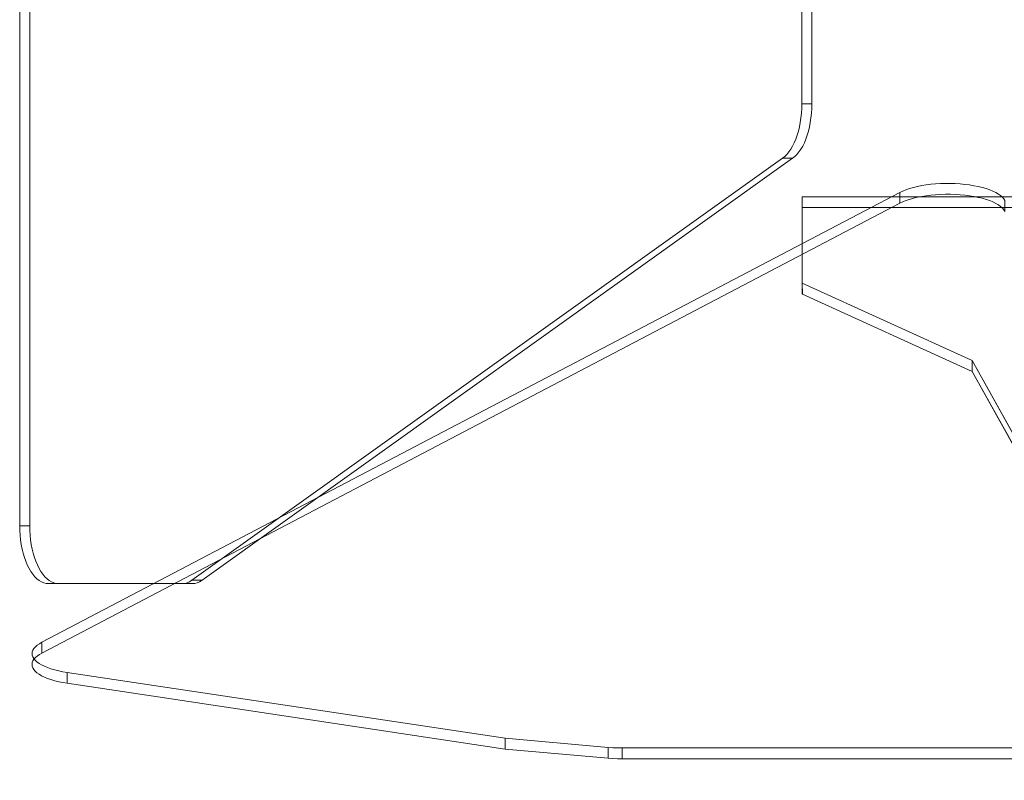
# Model space of a CAD drawing. Header units: millimetres. Extents: x -174 to 174, y -184 to 184.
# Tile 1 of 35: x -174 to -89, y -184 to -119. Entities that reach past the tile are written whole.
import ezdxf

# ---------------------------------------------------------------- set-up
doc = ezdxf.new("R2010")
doc.units = ezdxf.units.MM
doc.header["$LTSCALE"] = 5.08
doc.layers.add('Lighting-LED', color=7, linetype='Continuous', lineweight=5, true_color=0x000000)

# ---------------------------------------------------------------- blocks, each defined once
blk = doc.blocks.new('Group-1')
at = {"layer": 'Lighting-LED', "color": 18, "linetype": 'Continuous', "lineweight": 5}
for points, invisible_edges in [([(-5254.737, -897.549, -460.895), (-5203.672, -861.075, -372.449), (-5256.611, -562.84, -464.14), (-5269.635, -567.845, -486.699)], 14), ([(-5268.769, -567.845, -487.199), (-5255.745, -562.84, -464.64), (-5202.806, -861.075, -372.949), (-5253.871, -897.549, -461.395)], 11), ([(-5256.193, -562.911, -463.416), (-5256.401, -562.858, -463.777), (-5256.611, -562.84, -464.14), (-5203.672, -861.075, -372.449)], 12), ([(-5203.672, -861.075, -372.449), (-5255.786, -563.12, -462.712), (-5255.987, -562.998, -463.061), (-5256.193, -562.911, -463.416)], 9), ([(-5203.672, -861.075, -372.449), (-5203.689, -599.484, -372.478), (-5255.786, -563.12, -462.712)], 9), ([(-5202.806, -861.075, -372.949), (-5255.745, -562.84, -464.64), (-5255.535, -562.858, -464.277), (-5255.327, -562.911, -463.916)], 9), ([(-5255.327, -562.911, -463.916), (-5255.121, -562.998, -463.561), (-5254.92, -563.12, -463.212), (-5202.806, -861.075, -372.949)], 12), ([(-5254.92, -563.12, -463.212), (-5202.823, -599.484, -372.978), (-5202.806, -861.075, -372.949)], 10), ([(-5269.635, -567.845, -486.699), (-5269.635, -892.84, -486.699), (-5254.737, -897.549, -460.895)], 10), ([(-5253.871, -897.549, -461.395), (-5268.769, -892.84, -487.199), (-5268.769, -567.845, -487.199)], 9), ([(-5203.689, -599.484, -372.478), (-5203.672, -861.075, -372.449), (-5202.013, -856.367, -369.575), (-5202.013, -604.205, -369.575)], 11), ([(-5201.147, -604.205, -370.075), (-5201.147, -856.367, -370.075), (-5202.806, -861.075, -372.949), (-5202.823, -599.484, -372.978)], 14), ([(-5202.022, -856.776, -369.589), (-5202.013, -856.367, -369.575), (-5203.672, -861.075, -372.449)], 10), ([(-5202.806, -861.075, -372.949), (-5201.147, -856.367, -370.075), (-5201.156, -856.776, -370.089)], 9), ([(-5201.147, -856.367, -370.075), (-5202.013, -856.367, -369.575), (-5202.022, -856.776, -369.589), (-5201.156, -856.776, -370.089)], 4), ([(-5202.088, -857.582, -369.705), (-5202.047, -857.182, -369.633), (-5202.022, -856.776, -369.589), (-5203.672, -861.075, -372.449)], 12), ([(-5202.806, -861.075, -372.949), (-5201.156, -856.776, -370.089), (-5201.181, -857.182, -370.133), (-5201.222, -857.582, -370.205)], 9), ([(-5201.181, -857.182, -370.133), (-5202.047, -857.182, -369.633), (-5202.088, -857.582, -369.705), (-5201.222, -857.582, -370.205)], 5), ([(-5201.156, -856.776, -370.089), (-5202.022, -856.776, -369.589), (-5202.047, -857.182, -369.633), (-5201.181, -857.182, -370.133)], 5), ([(-5202.22, -858.356, -369.932), (-5202.146, -857.975, -369.805), (-5202.088, -857.582, -369.705), (-5203.672, -861.075, -372.449)], 12), ([(-5201.222, -857.582, -370.205), (-5201.28, -857.975, -370.305), (-5202.806, -861.075, -372.949)], 10), ([(-5202.806, -861.075, -372.949), (-5201.28, -857.975, -370.305), (-5201.354, -858.356, -370.432)], 9), ([(-5201.28, -857.975, -370.305), (-5202.146, -857.975, -369.805), (-5202.22, -858.356, -369.932), (-5201.354, -858.356, -370.432)], 5), ([(-5201.222, -857.582, -370.205), (-5202.088, -857.582, -369.705), (-5202.146, -857.975, -369.805), (-5201.28, -857.975, -370.305)], 5), ([(-5202.22, -858.356, -369.932), (-5203.672, -861.075, -372.449), (-5203.483, -860.922, -372.12)], 9), ([(-5202.412, -859.077, -370.266), (-5202.309, -858.725, -370.087), (-5202.22, -858.356, -369.932), (-5203.483, -860.922, -372.12)], 12), ([(-5202.806, -861.075, -372.949), (-5201.354, -858.356, -370.432), (-5201.443, -858.725, -370.587), (-5201.546, -859.077, -370.766)], 9), ([(-5201.443, -858.725, -370.587), (-5202.309, -858.725, -370.087), (-5202.412, -859.077, -370.266), (-5201.546, -859.077, -370.766)], 5), ([(-5201.354, -858.356, -370.432), (-5202.22, -858.356, -369.932), (-5202.309, -858.725, -370.087), (-5201.443, -858.725, -370.587)], 5), ([(-5203.483, -860.922, -372.12), (-5202.661, -859.726, -370.698), (-5202.53, -859.412, -370.471), (-5202.412, -859.077, -370.266)], 9), ([(-5202.661, -859.726, -370.698), (-5203.483, -860.922, -372.12), (-5203.3, -860.738, -371.804), (-5203.125, -860.525, -371.501)], 9), ([(-5203.125, -860.525, -371.501), (-5202.96, -860.285, -371.215), (-5202.805, -860.017, -370.946), (-5202.661, -859.726, -370.698)], 8), ([(-5201.546, -859.077, -370.766), (-5201.664, -859.412, -370.971), (-5202.806, -861.075, -372.949)], 10), ([(-5202.617, -860.922, -372.62), (-5202.806, -861.075, -372.949), (-5201.664, -859.412, -370.971)], 10), ([(-5201.795, -859.726, -371.198), (-5202.661, -859.726, -370.698), (-5202.805, -860.017, -370.946), (-5201.939, -860.017, -371.446)], 5), ([(-5201.664, -859.412, -370.971), (-5202.53, -859.412, -370.471), (-5202.661, -859.726, -370.698), (-5201.795, -859.726, -371.198)], 5), ([(-5202.259, -860.525, -372.001), (-5202.434, -860.738, -372.304), (-5202.617, -860.922, -372.62), (-5201.664, -859.412, -370.971)], 12), ([(-5201.546, -859.077, -370.766), (-5202.412, -859.077, -370.266), (-5202.53, -859.412, -370.471), (-5201.664, -859.412, -370.971)], 5), ([(-5202.094, -860.285, -371.715), (-5202.259, -860.525, -372.001), (-5201.664, -859.412, -370.971)], 10), ([(-5201.664, -859.412, -370.971), (-5201.795, -859.726, -371.198), (-5201.939, -860.017, -371.446), (-5202.094, -860.285, -371.715)], 8), ([(-5202.259, -860.525, -372.001), (-5203.125, -860.525, -371.501), (-5203.3, -860.738, -371.804), (-5202.434, -860.738, -372.304)], 5), ([(-5202.094, -860.285, -371.715), (-5202.96, -860.285, -371.215), (-5203.125, -860.525, -371.501), (-5202.259, -860.525, -372.001)], 5), ([(-5201.939, -860.017, -371.446), (-5202.805, -860.017, -370.946), (-5202.96, -860.285, -371.215), (-5202.094, -860.285, -371.715)], 5), ([(-5202.617, -860.922, -372.62), (-5203.483, -860.922, -372.12), (-5203.672, -861.075, -372.449), (-5202.806, -861.075, -372.949)], 1), ([(-5202.434, -860.738, -372.304), (-5203.3, -860.738, -371.804), (-5203.483, -860.922, -372.12), (-5202.617, -860.922, -372.62)], 5), ([(-5267.712, -902.906, -470.174), (-5193.542, -864.025, -367.315), (-5265.521, -905.522, -477.094)], 10), ([(-5218.744, -911.991, -494.209), (-5227.665, -911.203, -492.125), (-5265.521, -905.522, -477.094), (-5193.542, -864.025, -367.315)], 12), ([(-5190.022, -863.26, -365.29), (-5189.597, -863.247, -365.258), (-5189.171, -863.248, -365.259), (-5218.744, -911.991, -494.209)], 12), ([(-5189.171, -863.248, -365.259), (-5188.747, -863.261, -365.293), (-5188.327, -863.287, -365.362), (-5218.744, -911.991, -494.209)], 12), ([(-5218.744, -911.991, -494.209), (-5190.441, -863.285, -365.357), (-5190.022, -863.26, -365.29)], 9), ([(-5191.256, -863.373, -365.589), (-5190.854, -863.323, -365.457), (-5190.441, -863.285, -365.357), (-5218.744, -911.991, -494.209)], 12), ([(-5188.327, -863.287, -365.362), (-5187.915, -863.325, -365.464), (-5187.514, -863.376, -365.598), (-5218.744, -911.991, -494.209)], 12), ([(-5218.744, -911.991, -494.209), (-5192.016, -863.508, -365.947), (-5191.644, -863.435, -365.753), (-5191.256, -863.373, -365.589)], 9), ([(-5217.94, -912.038, -494.333), (-5218.345, -912.02, -494.287), (-5218.744, -911.991, -494.209), (-5187.514, -863.376, -365.598)], 12), ([(-5192.7, -863.687, -366.42), (-5192.369, -863.592, -366.17), (-5192.016, -863.508, -365.947), (-5218.744, -911.991, -494.209)], 12), ([(-5218.744, -911.991, -494.209), (-5193.008, -863.791, -366.696), (-5192.7, -863.687, -366.42)], 9), ([(-5193.289, -863.904, -366.995), (-5193.008, -863.791, -366.696), (-5218.744, -911.991, -494.209)], 10), ([(-5193.542, -864.025, -367.315), (-5193.289, -863.904, -366.995), (-5218.744, -911.991, -494.209)], 10), ([(-5187.514, -863.376, -365.598), (-5217.533, -912.044, -494.349), (-5217.94, -912.038, -494.333)], 9), ([(-5217.533, -912.044, -494.349), (-5187.514, -863.376, -365.598), (-5187.127, -863.439, -365.764), (-5186.756, -863.513, -365.959)], 9), ([(-5217.533, -912.044, -494.349), (-5186.756, -863.513, -365.959), (-5186.404, -863.598, -366.184), (-5186.074, -863.693, -366.436)], 9), ([(-5186.074, -863.693, -366.436), (-5185.768, -863.798, -366.713), (-5217.533, -912.044, -494.349)], 10), ([(-5185.768, -863.798, -366.713), (-5185.489, -863.911, -367.014), (-5217.533, -912.044, -494.349)], 10), ([(-5217.533, -912.044, -494.349), (-5185.489, -863.911, -367.014), (-5185.237, -864.033, -367.335), (-5185.016, -864.162, -367.676)], 9), ([(-5193.542, -864.025, -367.315), (-5193.542, -864.961, -366.962), (-5193.289, -864.839, -366.641), (-5193.289, -863.904, -366.995)], 4), ([(-5193.289, -863.904, -366.995), (-5193.289, -864.839, -366.641), (-5193.008, -864.726, -366.342), (-5193.008, -863.791, -366.696)], 5), ([(-5193.008, -863.791, -366.696), (-5193.008, -864.726, -366.342), (-5192.7, -864.622, -366.066), (-5192.7, -863.687, -366.42)], 5), ([(-5192.7, -863.687, -366.42), (-5192.7, -864.622, -366.066), (-5192.369, -864.528, -365.816), (-5192.369, -863.592, -366.17)], 5), ([(-5192.369, -863.592, -366.17), (-5192.369, -864.528, -365.816), (-5192.016, -864.443, -365.593), (-5192.016, -863.508, -365.947)], 5), ([(-5192.016, -863.508, -365.947), (-5192.016, -864.443, -365.593), (-5191.644, -864.37, -365.399), (-5191.644, -863.435, -365.753)], 5), ([(-5191.644, -863.435, -365.753), (-5191.644, -864.37, -365.399), (-5191.256, -864.308, -365.235), (-5191.256, -863.373, -365.589)], 5), ([(-5191.256, -863.373, -365.589), (-5191.256, -864.308, -365.235), (-5190.854, -864.258, -365.103), (-5190.854, -863.323, -365.457)], 5), ([(-5190.854, -863.323, -365.457), (-5190.854, -864.258, -365.103), (-5190.441, -864.22, -365.003), (-5190.441, -863.285, -365.357)], 5), ([(-5190.441, -863.285, -365.357), (-5190.441, -864.22, -365.003), (-5190.022, -864.195, -364.937), (-5190.022, -863.26, -365.29)], 5), ([(-5190.022, -863.26, -365.29), (-5190.022, -864.195, -364.937), (-5189.597, -864.183, -364.904), (-5189.597, -863.247, -365.258)], 5), ([(-5189.597, -863.247, -365.258), (-5189.597, -864.183, -364.904), (-5189.171, -864.183, -364.905), (-5189.171, -863.248, -365.259)], 5), ([(-5189.171, -863.248, -365.259), (-5189.171, -864.183, -364.905), (-5188.747, -864.196, -364.94), (-5188.747, -863.261, -365.293)], 5), ([(-5188.747, -863.261, -365.293), (-5188.747, -864.196, -364.94), (-5188.327, -864.222, -365.008), (-5188.327, -863.287, -365.362)], 5), ([(-5188.327, -863.287, -365.362), (-5188.327, -864.222, -365.008), (-5187.915, -864.261, -365.11), (-5187.915, -863.325, -365.464)], 5), ([(-5187.915, -863.325, -365.464), (-5187.915, -864.261, -365.11), (-5187.514, -864.311, -365.244), (-5187.514, -863.376, -365.598)], 5), ([(-5187.514, -863.376, -365.598), (-5187.514, -864.311, -365.244), (-5187.127, -864.374, -365.41), (-5187.127, -863.439, -365.764)], 5), ([(-5187.127, -863.439, -365.764), (-5187.127, -864.374, -365.41), (-5186.756, -864.448, -365.606), (-5186.756, -863.513, -365.959)], 5), ([(-5186.756, -863.513, -365.959), (-5186.756, -864.448, -365.606), (-5186.404, -864.533, -365.83), (-5186.404, -863.598, -366.184)], 5), ([(-5186.404, -863.598, -366.184), (-5186.404, -864.533, -365.83), (-5186.074, -864.628, -366.082), (-5186.074, -863.693, -366.436)], 5), ([(-5186.074, -863.693, -366.436), (-5186.074, -864.628, -366.082), (-5185.768, -864.733, -366.36), (-5185.768, -863.798, -366.713)], 5), ([(-5185.768, -863.798, -366.713), (-5185.768, -864.733, -366.36), (-5185.489, -864.847, -366.66), (-5185.489, -863.911, -367.014)], 5), ([(-5185.489, -863.911, -367.014), (-5185.489, -864.847, -366.66), (-5185.237, -864.968, -366.982), (-5185.237, -864.033, -367.335)], 5), ([(-5185.237, -864.033, -367.335), (-5185.237, -864.968, -366.982), (-5185.016, -865.097, -367.322), (-5185.016, -864.162, -367.676)], 5), ([(-5218.744, -912.926, -493.856), (-5189.171, -864.183, -364.905), (-5189.597, -864.183, -364.904), (-5190.022, -864.195, -364.937)], 9), ([(-5218.744, -912.926, -493.856), (-5188.327, -864.222, -365.008), (-5188.747, -864.196, -364.94), (-5189.171, -864.183, -364.905)], 9), ([(-5190.022, -864.195, -364.937), (-5190.441, -864.22, -365.003), (-5218.744, -912.926, -493.856)], 10), ([(-5218.744, -912.926, -493.856), (-5190.441, -864.22, -365.003), (-5190.854, -864.258, -365.103), (-5191.256, -864.308, -365.235)], 9), ([(-5218.744, -912.926, -493.856), (-5187.514, -864.311, -365.244), (-5187.915, -864.261, -365.11), (-5188.327, -864.222, -365.008)], 9), ([(-5191.256, -864.308, -365.235), (-5191.644, -864.37, -365.399), (-5192.016, -864.443, -365.593), (-5218.744, -912.926, -493.856)], 12), ([(-5187.514, -864.311, -365.244), (-5218.744, -912.926, -493.856), (-5218.345, -912.956, -493.933), (-5217.94, -912.973, -493.98)], 9), ([(-5218.744, -912.926, -493.856), (-5192.016, -864.443, -365.593), (-5192.369, -864.528, -365.816), (-5192.7, -864.622, -366.066)], 9), ([(-5192.7, -864.622, -366.066), (-5193.008, -864.726, -366.342), (-5218.744, -912.926, -493.856)], 10), ([(-5218.744, -912.926, -493.856), (-5193.008, -864.726, -366.342), (-5193.289, -864.839, -366.641)], 9), ([(-5218.744, -912.926, -493.856), (-5193.289, -864.839, -366.641), (-5193.542, -864.961, -366.962)], 9), ([(-5217.94, -912.973, -493.98), (-5217.533, -912.979, -493.995), (-5187.514, -864.311, -365.244)], 10), ([(-5217.533, -912.044, -494.349), (-5185.016, -864.162, -367.676), (-5184.827, -864.296, -368.033)], 9), ([(-5184.827, -864.296, -368.033), (-5184.671, -864.437, -368.404), (-5184.549, -864.581, -368.785), (-5217.533, -912.044, -494.349)], 12), ([(-5186.756, -864.448, -365.606), (-5187.127, -864.374, -365.41), (-5187.514, -864.311, -365.244), (-5217.533, -912.979, -493.995)], 12), ([(-5186.074, -864.628, -366.082), (-5186.404, -864.533, -365.83), (-5186.756, -864.448, -365.606), (-5217.533, -912.979, -493.995)], 12), ([(-5184.549, -864.581, -368.785), (-5184.463, -864.728, -369.176), (-5168.383, -912.044, -494.349), (-5217.533, -912.044, -494.349)], 10), ([(-5217.533, -912.979, -493.995), (-5185.768, -864.733, -366.36), (-5186.074, -864.628, -366.082)], 9), ([(-5217.533, -912.979, -493.995), (-5185.489, -864.847, -366.66), (-5185.768, -864.733, -366.36)], 9), ([(-5185.016, -865.097, -367.322), (-5185.237, -864.968, -366.982), (-5185.489, -864.847, -366.66), (-5217.533, -912.979, -493.995)], 12), ([(-4988.981, -871.88, -382.061), (-5201.968, -871.88, -382.061), (-5201.975, -864.404, -362.282), (-4988.975, -864.404, -362.282)], 11), ([(-5201.968, -871.88, -382.061), (-5201.975, -871.88, -382.061), (-5201.975, -864.404, -362.282)], 8), ([(-5185.016, -864.162, -367.676), (-5185.016, -865.097, -367.322), (-5184.827, -865.232, -367.679), (-5184.827, -864.296, -368.033)], 5), ([(-5184.827, -864.296, -368.033), (-5184.827, -865.232, -367.679), (-5184.671, -865.372, -368.05), (-5184.671, -864.437, -368.404)], 5), ([(-5184.671, -864.437, -368.404), (-5184.671, -865.372, -368.05), (-5184.549, -865.516, -368.432), (-5184.549, -864.581, -368.785)], 5), ([(-5184.549, -864.581, -368.785), (-5184.549, -865.516, -368.432), (-5184.463, -865.664, -368.822), (-5184.463, -864.728, -369.176)], 1), ([(-5265.521, -906.457, -476.741), (-5193.542, -864.961, -366.962), (-5267.712, -903.841, -469.82)], 9), ([(-5193.542, -864.961, -366.962), (-5265.521, -906.457, -476.741), (-5227.665, -912.139, -491.772), (-5218.744, -912.926, -493.856)], 9), ([(-5184.827, -865.232, -367.679), (-5185.016, -865.097, -367.322), (-5217.533, -912.979, -493.995)], 10), ([(-5217.533, -912.979, -493.995), (-5184.549, -865.516, -368.432), (-5184.671, -865.372, -368.05), (-5184.827, -865.232, -367.679)], 9), ([(-5217.533, -912.979, -493.995), (-5168.383, -912.979, -493.995), (-5184.463, -865.664, -368.822), (-5184.549, -865.516, -368.432)], 10), ([(-5201.975, -865.339, -361.929), (-5201.975, -872.815, -381.707), (-5201.962, -872.815, -381.707)], 8), ([(-5201.962, -872.815, -381.707), (-4988.987, -872.815, -381.707), (-4988.975, -865.339, -361.929), (-5201.975, -865.339, -361.929)], 11), ([(-4988.981, -871.88, -382.061), (-5187.281, -878.559, -399.731), (-5201.968, -871.88, -382.061)], 9), ([(-4988.981, -871.88, -382.061), (-5168.375, -912.479, -489.466), (-5187.281, -878.559, -399.731)], 9), ([(-5201.962, -872.815, -381.707), (-5003.675, -879.495, -399.377), (-4988.987, -872.815, -381.707)], 9), ([(-5201.962, -872.815, -381.707), (-5022.99, -913.846, -490.253), (-5022.819, -913.706, -489.885)], 9), ([(-5201.962, -872.815, -381.707), (-5022.581, -913.415, -489.112), (-5003.675, -879.495, -399.377)], 9), ([(-5201.962, -872.815, -381.707), (-5023.697, -914.226, -491.259), (-5023.431, -914.107, -490.943)], 9), ([(-5022.819, -913.706, -489.885), (-5022.682, -913.562, -489.503), (-5022.581, -913.415, -489.112), (-5201.962, -872.815, -381.707)], 12), ([(-5201.962, -872.815, -381.707), (-5024.655, -914.53, -492.063), (-5024.311, -914.438, -491.821)], 9), ([(-5023.431, -914.107, -490.943), (-5023.194, -913.98, -490.607), (-5022.99, -913.846, -490.253), (-5201.962, -872.815, -381.707)], 12), ([(-5201.962, -872.815, -381.707), (-5027.057, -914.834, -492.868), (-5026.631, -914.815, -492.816)], 9), ([(-5201.962, -872.815, -381.707), (-5025.8, -914.737, -492.611), (-5025.402, -914.68, -492.459)], 9), ([(-5024.311, -914.438, -491.821), (-5023.991, -914.337, -491.552), (-5023.697, -914.226, -491.259), (-5201.962, -872.815, -381.707)], 12), ([(-5201.962, -872.815, -381.707), (-5027.486, -914.841, -492.885), (-5027.057, -914.834, -492.868)], 9), ([(-5025.402, -914.68, -492.459), (-5025.019, -914.61, -492.276), (-5024.655, -914.53, -492.063), (-5201.962, -872.815, -381.707)], 12), ([(-5027.486, -914.841, -492.885), (-5201.962, -872.815, -381.707), (-5187.275, -879.495, -399.377)], 9), ([(-5026.631, -914.815, -492.816), (-5026.21, -914.782, -492.73), (-5025.8, -914.737, -492.611), (-5201.962, -872.815, -381.707)], 12), ([(-5163.463, -914.841, -492.885), (-5187.275, -879.495, -399.377), (-5168.369, -913.415, -489.112)], 9), ([(-5163.463, -914.841, -492.885), (-5027.486, -914.841, -492.885), (-5187.275, -879.495, -399.377)], 10), ([(-5268.76, -893.253, -487.184), (-5269.626, -893.253, -486.684), (-5269.635, -892.84, -486.699), (-5268.769, -892.84, -487.199)], 1), ([(-5269.635, -892.84, -486.699), (-5255.363, -897.822, -461.98), (-5255.151, -897.767, -461.612)], 9), ([(-5269.635, -892.84, -486.699), (-5255.578, -897.84, -462.351), (-5255.363, -897.822, -461.98)], 9), ([(-5269.635, -892.84, -486.699), (-5267.135, -897.84, -482.369), (-5255.578, -897.84, -462.351)], 9), ([(-5267.135, -897.84, -482.369), (-5269.635, -892.84, -486.699), (-5269.626, -893.253, -486.684), (-5269.601, -893.663, -486.64)], 9), ([(-5255.151, -897.767, -461.612), (-5254.942, -897.676, -461.249), (-5254.737, -897.549, -460.895), (-5269.635, -892.84, -486.699)], 12), ([(-5268.769, -892.84, -487.199), (-5253.871, -897.549, -461.395), (-5254.076, -897.676, -461.749), (-5254.285, -897.767, -462.112)], 9), ([(-5254.285, -897.767, -462.112), (-5254.497, -897.822, -462.48), (-5254.712, -897.84, -462.851), (-5268.769, -892.84, -487.199)], 12), ([(-5254.712, -897.84, -462.851), (-5266.269, -897.84, -482.869), (-5268.769, -892.84, -487.199)], 10), ([(-5268.735, -893.663, -487.14), (-5268.76, -893.253, -487.184), (-5268.769, -892.84, -487.199), (-5266.269, -897.84, -482.869)], 12), ([(-5268.735, -893.663, -487.14), (-5269.601, -893.663, -486.64), (-5269.626, -893.253, -486.684), (-5268.76, -893.253, -487.184)], 5), ([(-5268.692, -894.068, -487.067), (-5269.558, -894.068, -486.567), (-5269.601, -893.663, -486.64), (-5268.735, -893.663, -487.14)], 5), ([(-5267.135, -897.84, -482.369), (-5269.601, -893.663, -486.64), (-5269.558, -894.068, -486.567), (-5269.5, -894.464, -486.465)], 9), ([(-5266.269, -897.84, -482.869), (-5268.633, -894.464, -486.965), (-5268.692, -894.068, -487.067), (-5268.735, -893.663, -487.14)], 9), ([(-5268.633, -894.464, -486.965), (-5269.5, -894.464, -486.465), (-5269.558, -894.068, -486.567), (-5268.692, -894.068, -487.067)], 5), ([(-5268.558, -894.849, -486.835), (-5269.424, -894.849, -486.335), (-5269.5, -894.464, -486.465), (-5268.633, -894.464, -486.965)], 5), ([(-5269.5, -894.464, -486.465), (-5268.139, -897.419, -484.108), (-5267.947, -897.569, -483.775)], 9), ([(-5269.5, -894.464, -486.465), (-5269.424, -894.849, -486.335), (-5269.334, -895.22, -486.177)], 8), ([(-5267.947, -897.569, -483.775), (-5267.749, -897.687, -483.432), (-5267.546, -897.772, -483.082), (-5269.5, -894.464, -486.465)], 12), ([(-5269.5, -894.464, -486.465), (-5268.974, -896.227, -485.555), (-5268.828, -896.519, -485.302), (-5268.671, -896.786, -485.029)], 9), ([(-5269.334, -895.22, -486.177), (-5269.228, -895.575, -485.994), (-5269.108, -895.911, -485.786), (-5269.5, -894.464, -486.465)], 12), ([(-5269.5, -894.464, -486.465), (-5268.502, -897.026, -484.737), (-5268.325, -897.238, -484.43), (-5268.139, -897.419, -484.108)], 9), ([(-5269.108, -895.911, -485.786), (-5268.974, -896.227, -485.555), (-5269.5, -894.464, -486.465)], 10), ([(-5268.671, -896.786, -485.029), (-5268.502, -897.026, -484.737), (-5269.5, -894.464, -486.465)], 10), ([(-5267.546, -897.772, -483.082), (-5267.341, -897.823, -482.727), (-5267.135, -897.84, -482.369), (-5269.5, -894.464, -486.465)], 12), ([(-5268.468, -895.22, -486.677), (-5268.558, -894.849, -486.835), (-5268.633, -894.464, -486.965), (-5266.269, -897.84, -482.869)], 12), ([(-5268.468, -895.22, -486.677), (-5269.334, -895.22, -486.177), (-5269.424, -894.849, -486.335), (-5268.558, -894.849, -486.835)], 5), ([(-5268.362, -895.575, -486.494), (-5269.228, -895.575, -485.994), (-5269.334, -895.22, -486.177), (-5268.468, -895.22, -486.677)], 5), ([(-5266.269, -897.84, -482.869), (-5268.242, -895.911, -486.286), (-5268.362, -895.575, -486.494), (-5268.468, -895.22, -486.677)], 9), ([(-5268.242, -895.911, -486.286), (-5269.108, -895.911, -485.786), (-5269.228, -895.575, -485.994), (-5268.362, -895.575, -486.494)], 5), ([(-5268.108, -896.227, -486.055), (-5268.974, -896.227, -485.555), (-5269.108, -895.911, -485.786), (-5268.242, -895.911, -486.286)], 5), ([(-5267.962, -896.519, -485.802), (-5268.828, -896.519, -485.302), (-5268.974, -896.227, -485.555), (-5268.108, -896.227, -486.055)], 5), ([(-5266.269, -897.84, -482.869), (-5268.108, -896.227, -486.055), (-5268.242, -895.911, -486.286)], 9), ([(-5267.804, -896.786, -485.529), (-5267.962, -896.519, -485.802), (-5268.108, -896.227, -486.055), (-5266.269, -897.84, -482.869)], 12), ([(-5267.804, -896.786, -485.529), (-5268.671, -896.786, -485.029), (-5268.828, -896.519, -485.302), (-5267.962, -896.519, -485.802)], 5), ([(-5267.636, -897.026, -485.237), (-5268.502, -897.026, -484.737), (-5268.671, -896.786, -485.029), (-5267.804, -896.786, -485.529)], 5), ([(-5267.459, -897.238, -484.93), (-5268.325, -897.238, -484.43), (-5268.502, -897.026, -484.737), (-5267.636, -897.026, -485.237)], 5), ([(-5267.273, -897.419, -484.608), (-5268.139, -897.419, -484.108), (-5268.325, -897.238, -484.43), (-5267.459, -897.238, -484.93)], 5), ([(-5266.269, -897.84, -482.869), (-5267.636, -897.026, -485.237), (-5267.804, -896.786, -485.529)], 9), ([(-5267.636, -897.026, -485.237), (-5266.883, -897.687, -483.932), (-5267.081, -897.569, -484.275), (-5267.273, -897.419, -484.608)], 9), ([(-5267.636, -897.026, -485.237), (-5266.269, -897.84, -482.869), (-5266.475, -897.823, -483.227), (-5266.68, -897.772, -483.582)], 9), ([(-5266.68, -897.772, -483.582), (-5266.883, -897.687, -483.932), (-5267.636, -897.026, -485.237)], 10), ([(-5267.273, -897.419, -484.608), (-5267.459, -897.238, -484.93), (-5267.636, -897.026, -485.237)], 8), ([(-5267.081, -897.569, -484.275), (-5267.947, -897.569, -483.775), (-5268.139, -897.419, -484.108), (-5267.273, -897.419, -484.608)], 5), ([(-5266.883, -897.687, -483.932), (-5267.749, -897.687, -483.432), (-5267.947, -897.569, -483.775), (-5267.081, -897.569, -484.275)], 5), ([(-5266.68, -897.772, -483.582), (-5267.546, -897.772, -483.082), (-5267.749, -897.687, -483.432), (-5266.883, -897.687, -483.932)], 5), ([(-5266.475, -897.823, -483.227), (-5267.341, -897.823, -482.727), (-5267.546, -897.772, -483.082), (-5266.68, -897.772, -483.582)], 5), ([(-5266.269, -897.84, -482.869), (-5267.135, -897.84, -482.369), (-5267.341, -897.823, -482.727), (-5266.475, -897.823, -483.227)], 4), ([(-5254.497, -897.822, -462.48), (-5255.363, -897.822, -461.98), (-5255.578, -897.84, -462.351), (-5254.712, -897.84, -462.851)], 1), ([(-5254.285, -897.767, -462.112), (-5255.151, -897.767, -461.612), (-5255.363, -897.822, -461.98), (-5254.497, -897.822, -462.48)], 5), ([(-5254.076, -897.676, -461.749), (-5254.942, -897.676, -461.249), (-5255.151, -897.767, -461.612), (-5254.285, -897.767, -462.112)], 5), ([(-5253.871, -897.549, -461.395), (-5254.737, -897.549, -460.895), (-5254.942, -897.676, -461.249), (-5254.076, -897.676, -461.749)], 4), ([(-5268.278, -903.302, -471.223), (-5268.121, -903.165, -470.859), (-5267.932, -903.032, -470.508), (-5265.521, -905.522, -477.094)], 12), ([(-5268.278, -903.302, -471.223), (-5268.278, -904.237, -470.869), (-5268.121, -904.1, -470.505), (-5268.121, -903.165, -470.859)], 5), ([(-5268.121, -903.165, -470.859), (-5268.121, -904.1, -470.505), (-5267.932, -903.967, -470.155), (-5267.932, -903.032, -470.508)], 5), ([(-5267.932, -903.032, -470.508), (-5267.932, -903.967, -470.155), (-5267.712, -903.841, -469.82), (-5267.712, -902.906, -470.174)], 1), ([(-5267.932, -903.032, -470.508), (-5267.712, -902.906, -470.174), (-5265.521, -905.522, -477.094)], 10), ([(-5268.567, -903.884, -472.762), (-5268.567, -904.819, -472.408), (-5268.547, -904.671, -472.016), (-5268.547, -903.736, -472.37)], 5), ([(-5265.521, -905.522, -477.094), (-5268.552, -904.032, -473.154), (-5268.567, -903.884, -472.762), (-5268.547, -903.736, -472.37)], 9), ([(-5268.552, -904.032, -473.154), (-5268.552, -904.968, -472.801), (-5268.567, -904.819, -472.408), (-5268.567, -903.884, -472.762)], 5), ([(-5268.501, -904.18, -473.544), (-5268.501, -905.115, -473.19), (-5268.552, -904.968, -472.801), (-5268.552, -904.032, -473.154)], 5), ([(-5268.501, -904.18, -473.544), (-5268.552, -904.032, -473.154), (-5265.521, -905.522, -477.094)], 10), ([(-5268.547, -903.736, -472.37), (-5268.547, -904.671, -472.016), (-5268.492, -904.524, -471.627), (-5268.492, -903.589, -471.981)], 5), ([(-5268.547, -903.736, -472.37), (-5268.492, -903.589, -471.981), (-5265.521, -905.522, -477.094)], 10), ([(-5265.521, -905.522, -477.094), (-5268.492, -903.589, -471.981), (-5268.402, -903.444, -471.598), (-5268.278, -903.302, -471.223)], 9), ([(-5268.492, -903.589, -471.981), (-5268.492, -904.524, -471.627), (-5268.402, -904.379, -471.244), (-5268.402, -903.444, -471.598)], 5), ([(-5268.402, -903.444, -471.598), (-5268.402, -904.379, -471.244), (-5268.278, -904.237, -470.869), (-5268.278, -903.302, -471.223)], 5), ([(-5265.521, -906.457, -476.741), (-5267.932, -903.967, -470.155), (-5268.121, -904.1, -470.505), (-5268.278, -904.237, -470.869)], 9), ([(-5265.521, -906.457, -476.741), (-5267.712, -903.841, -469.82), (-5267.932, -903.967, -470.155)], 9), ([(-5268.547, -904.671, -472.016), (-5268.567, -904.819, -472.408), (-5268.552, -904.968, -472.801), (-5265.521, -906.457, -476.741)], 12), ([(-5265.521, -906.457, -476.741), (-5268.492, -904.524, -471.627), (-5268.547, -904.671, -472.016)], 9), ([(-5268.416, -904.325, -473.928), (-5268.416, -905.26, -473.575), (-5268.501, -905.115, -473.19), (-5268.501, -904.18, -473.544)], 5), ([(-5265.521, -905.522, -477.094), (-5268.297, -904.467, -474.305), (-5268.416, -904.325, -473.928), (-5268.501, -904.18, -473.544)], 9), ([(-5268.278, -904.237, -470.869), (-5268.402, -904.379, -471.244), (-5268.492, -904.524, -471.627), (-5265.521, -906.457, -476.741)], 12), ([(-5268.297, -904.467, -474.305), (-5268.297, -905.402, -473.951), (-5268.416, -905.26, -473.575), (-5268.416, -904.325, -473.928)], 5), ([(-5268.145, -904.605, -474.67), (-5268.145, -905.541, -474.317), (-5268.297, -905.402, -473.951), (-5268.297, -904.467, -474.305)], 5), ([(-5267.96, -904.739, -475.023), (-5268.145, -904.605, -474.67), (-5268.297, -904.467, -474.305), (-5265.521, -905.522, -477.094)], 12), ([(-5267.96, -904.739, -475.023), (-5267.96, -905.674, -474.669), (-5268.145, -905.541, -474.317), (-5268.145, -904.605, -474.67)], 5), ([(-5267.744, -904.866, -475.359), (-5267.744, -905.801, -475.006), (-5267.96, -905.674, -474.669), (-5267.96, -904.739, -475.023)], 5), ([(-5265.521, -905.522, -477.094), (-5267.744, -904.866, -475.359), (-5267.96, -904.739, -475.023)], 9), ([(-5267.499, -904.986, -475.678), (-5267.499, -905.922, -475.324), (-5267.744, -905.801, -475.006), (-5267.744, -904.866, -475.359)], 5), ([(-5267.744, -904.866, -475.359), (-5265.521, -905.522, -477.094), (-5265.9, -905.458, -476.926)], 9), ([(-5267.227, -905.099, -475.976), (-5267.499, -904.986, -475.678), (-5267.744, -904.866, -475.359), (-5265.9, -905.458, -476.926)], 12), ([(-5268.552, -904.968, -472.801), (-5268.297, -905.402, -473.951), (-5268.145, -905.541, -474.317), (-5267.96, -905.674, -474.669)], 9), ([(-5268.552, -904.968, -472.801), (-5268.501, -905.115, -473.19), (-5268.416, -905.26, -473.575), (-5268.297, -905.402, -473.951)], 8), ([(-5268.552, -904.968, -472.801), (-5267.499, -905.922, -475.324), (-5267.227, -906.034, -475.623)], 9), ([(-5267.96, -905.674, -474.669), (-5267.744, -905.801, -475.006), (-5268.552, -904.968, -472.801)], 10), ([(-5268.552, -904.968, -472.801), (-5266.606, -906.234, -476.15), (-5266.262, -906.319, -476.375), (-5265.9, -906.393, -476.573)], 9), ([(-5267.744, -905.801, -475.006), (-5267.499, -905.922, -475.324), (-5268.552, -904.968, -472.801)], 10), ([(-5267.227, -906.034, -475.623), (-5266.928, -906.139, -475.898), (-5266.606, -906.234, -476.15), (-5268.552, -904.968, -472.801)], 12), ([(-5265.9, -906.393, -476.573), (-5265.521, -906.457, -476.741), (-5268.552, -904.968, -472.801)], 10), ([(-5267.227, -905.099, -475.976), (-5267.227, -906.034, -475.623), (-5267.499, -905.922, -475.324), (-5267.499, -904.986, -475.678)], 5), ([(-5266.928, -905.203, -476.252), (-5266.928, -906.139, -475.898), (-5267.227, -906.034, -475.623), (-5267.227, -905.099, -475.976)], 5), ([(-5267.227, -905.099, -475.976), (-5265.9, -905.458, -476.926), (-5266.262, -905.383, -476.729), (-5266.606, -905.298, -476.503)], 9), ([(-5266.606, -905.298, -476.503), (-5266.928, -905.203, -476.252), (-5267.227, -905.099, -475.976)], 8), ([(-5266.606, -905.298, -476.503), (-5266.606, -906.234, -476.15), (-5266.928, -906.139, -475.898), (-5266.928, -905.203, -476.252)], 5), ([(-5266.262, -905.383, -476.729), (-5266.262, -906.319, -476.375), (-5266.606, -906.234, -476.15), (-5266.606, -905.298, -476.503)], 5), ([(-5265.9, -905.458, -476.926), (-5265.9, -906.393, -476.573), (-5266.262, -906.319, -476.375), (-5266.262, -905.383, -476.729)], 5), ([(-5265.521, -905.522, -477.094), (-5265.521, -906.457, -476.741), (-5265.9, -906.393, -476.573), (-5265.9, -905.458, -476.926)], 4), ([(-5218.345, -912.02, -494.287), (-5218.345, -912.956, -493.933), (-5218.744, -912.926, -493.856), (-5218.744, -911.991, -494.209)], 1), ([(-5217.94, -912.038, -494.333), (-5217.94, -912.973, -493.98), (-5218.345, -912.956, -493.933), (-5218.345, -912.02, -494.287)], 5), ([(-5217.533, -912.044, -494.349), (-5217.533, -912.979, -493.995), (-5217.94, -912.973, -493.98), (-5217.94, -912.038, -494.333)], 4)]:
    blk.add_3dface(points, dxfattribs=dict(at, invisible_edges=invisible_edges))
for points in [[(-5268.769, -892.84, -487.199), (-5269.635, -892.84, -486.699), (-5269.635, -567.845, -486.699), (-5268.769, -567.845, -487.199)], [(-5202.013, -856.367, -369.575), (-5201.147, -856.367, -370.075), (-5201.147, -604.205, -370.075), (-5202.013, -604.205, -369.575)], [(-5202.806, -861.075, -372.949), (-5203.672, -861.075, -372.449), (-5254.737, -897.549, -460.895), (-5253.871, -897.549, -461.395)], [(-5267.712, -902.906, -470.174), (-5267.712, -903.841, -469.82), (-5193.542, -864.961, -366.962), (-5193.542, -864.025, -367.315)], [(-5201.975, -865.339, -361.929), (-5201.975, -864.404, -362.282), (-5201.975, -871.88, -382.061), (-5201.975, -872.815, -381.707)], [(-4988.975, -864.404, -362.282), (-5201.975, -864.404, -362.282), (-5201.975, -865.339, -361.929), (-4988.975, -865.339, -361.929)], [(-5201.975, -871.88, -382.061), (-5201.968, -871.88, -382.061), (-5201.962, -872.815, -381.707), (-5201.975, -872.815, -381.707)], [(-5201.968, -871.88, -382.061), (-5187.281, -878.559, -399.731), (-5187.275, -879.495, -399.377), (-5201.962, -872.815, -381.707)], [(-5187.275, -879.495, -399.377), (-5187.281, -878.559, -399.731), (-5168.375, -912.479, -489.466), (-5168.369, -913.415, -489.112)], [(-5254.712, -897.84, -462.851), (-5255.578, -897.84, -462.351), (-5267.135, -897.84, -482.369), (-5266.269, -897.84, -482.869)], [(-5227.665, -911.203, -492.125), (-5227.665, -912.139, -491.772), (-5265.521, -906.457, -476.741), (-5265.521, -905.522, -477.094)], [(-5218.744, -911.991, -494.209), (-5218.744, -912.926, -493.856), (-5227.665, -912.139, -491.772), (-5227.665, -911.203, -492.125)], [(-5168.383, -912.044, -494.349), (-5168.383, -912.979, -493.995), (-5217.533, -912.979, -493.995), (-5217.533, -912.044, -494.349)]]:
    blk.add_3dface(points, dxfattribs=at)
at = {"layer": 'Lighting-LED', "color": 0, "flags": 1}
for tag in ['Yoke', 'Weight', 'Weight', 'Wattage', '3D_Symbol_Name', 'Candlepower', 'Body', 'Model_Name', 'Beam_Angle', 'Field_Angle', 'Remarks', 'Beam_Angle_2', 'Field_Angle_2', 'Num_Channels', 'Frame_Size', 'Device_Type', 'FixtureID', 'Frame_Size', 'Base', 'Lens', 'Inst_Type', 'Lamp']:
    blk.add_attdef(tag, (-4365.465, 1246.738), '', height=0.18, dxfattribs=at)

msp = doc.modelspace()

# ---------------------------------------------------------------- block references
at = {"layer": 'Lighting-LED', "color": 7}
msp.add_blockref('Group-1', (5095.474, 730.464), dxfattribs=at)

doc.saveas('drawing.dxf')
